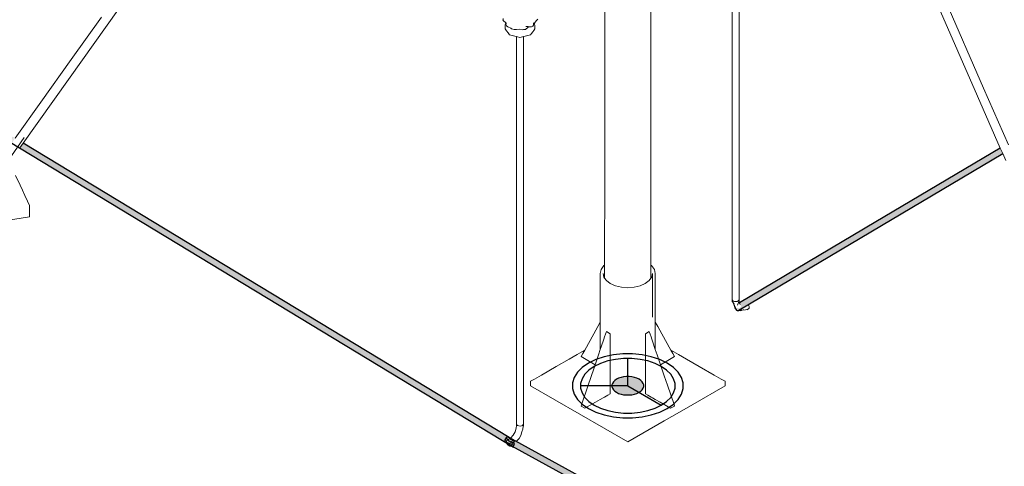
# Model space of a CAD drawing. Header units: millimetres. Extents: x 4477830 to 4478275, y -30323838 to -30323445.
# Tile 79 of 124: x 4478048.55 to 4478053.81, y -30323472.54 to -30323470.15. Entities that reach past the tile are written whole.
import ezdxf

# ---------------------------------------------------------------- set-up
doc = ezdxf.new("R2010")
doc.units = ezdxf.units.MM
doc.layers.add('ELE-SIMB-02', color=2, linetype='Continuous')
doc.layers.add('ELE-SIMB-04', color=4, linetype='Continuous')
doc.layers.add('PR-Captor', color=9, linetype='Continuous', lineweight=18)
doc.layers.add('PR-Condutos', color=150, linetype='Continuous', lineweight=25)

msp = doc.modelspace()

# ---------------------------------------------------------------- hatches: boundary and pattern name
at = {"layer": 'ELE-SIMB-02', "linetype": 'Continuous'}
for points in [[(4478051.8789, -30323472.0911), (4478051.8568, -30323472.074), (4478051.8171, -30323472.0629), (4478051.773, -30323472.0648), (4478051.7407, -30323472.0765), (4478051.801, -30323472.1113), (4478051.8012, -30323472.1125)], [(4478051.7213, -30323472.0937), (4478051.7159, -30323472.1148), (4478051.7304, -30323472.1389), (4478051.7638, -30323472.1556), (4478051.8067, -30323472.1605), (4478051.8012, -30323472.1129)], [(4478051.7407, -30323472.0765), (4478051.7213, -30323472.0937), (4478051.8004, -30323472.1127), (4478051.801, -30323472.1113)], [(4478051.8789, -30323472.0911), (4478051.8012, -30323472.1125), (4478051.8067, -30323472.1605), (4478051.8422, -30323472.1545), (4478051.8709, -30323472.1396), (4478051.886, -30323472.1156)]]:
    msp.add_hatch(color=2, dxfattribs=at).paths.add_polyline_path(points)
at = {"layer": 'PR-Condutos', "linetype": 'Continuous', "true_color": 0x105689}
for points in [[(4478027.7126, -30323458.2213), (4478040.7828, -30323466.1359), (4478051.188, -30323472.4354)], [(4478027.7247, -30323458.2286), (4478027.7859, -30323458.2657), (4478051.188, -30323472.4354), (4478040.8785, -30323466.1912), (4478051.1871, -30323472.4305), (4478048.5114, -30323470.8103), (4478048.5117, -30323470.8098), (4478046.116, -30323469.3585), (4478048.5133, -30323470.8076), (4478048.5151, -30323470.805), (4478046.1166, -30323469.3519), (4478048.517, -30323470.8024), (4478048.5191, -30323470.7995), (4478046.1174, -30323469.3445), (4478048.5209, -30323470.797), (4478048.5228, -30323470.7943), (4478046.118, -30323469.3376), (4478048.5242, -30323470.7923), (4478048.5265, -30323470.7891), (4478046.1185, -30323469.3324), (4478036.3515, -30323463.4171), (4478028.1086, -30323458.4282), (4478027.7827, -30323458.231), (4478027.7641, -30323458.2237), (4478027.7827, -30323458.2371), (4478036.346, -30323463.4249), (4478028.0971, -30323458.4348), (4478027.7827, -30323458.2447), (4478027.7183, -30323458.2203), (4478027.7825, -30323458.2591)], [(4478051.1908, -30323472.4385), (4478040.7828, -30323466.1359), (4478027.7236, -30323458.2293)], [(4478048.5089, -30323470.8138), (4478051.1415, -30323472.4077), (4478051.1443, -30323472.409)], [(4478051.1415, -30323472.4077), (4478048.5515, -30323470.8396), (4478048.5512, -30323470.8401)], [(4478048.5512, -30323470.8401), (4478051.144, -30323472.4101), (4478051.1444, -30323472.4095)], [(4478051.14, -30323472.4064), (4478048.5517, -30323470.8394), (4478048.5515, -30323470.8396)], [(4478051.1431, -30323472.4038), (4478048.5537, -30323470.8366), (4478048.552, -30323470.8389)], [(4478048.552, -30323470.8389), (4478051.14, -30323472.4063), (4478051.1439, -30323472.4043)], [(4478051.1439, -30323472.4043), (4478048.5544, -30323470.8356), (4478048.554, -30323470.8361)], [(4478051.1527, -30323472.4083), (4478048.5547, -30323470.8352), (4478048.5544, -30323470.8356)], [(4478051.1428, -30323472.4024), (4478048.5544, -30323470.8356), (4478051.1429, -30323472.4037)], [(4478048.5547, -30323470.8352), (4478051.1521, -30323472.4026), (4478048.556, -30323470.8334)], [(4478048.5547, -30323470.8352), (4478051.1428, -30323472.4023), (4478051.1452, -30323472.3984)], [(4478051.1448, -30323472.3981), (4478048.5571, -30323470.8317), (4478048.556, -30323470.8334)], [(4478048.556, -30323470.8334), (4478051.1414, -30323472.3961), (4478051.1448, -30323472.3981)], [(4478051.1448, -30323472.3981), (4478048.5574, -30323470.8314), (4478048.5571, -30323470.8317)], [(4478051.1448, -30323472.3981), (4478048.5578, -30323470.8308), (4478048.5574, -30323470.8314)], [(4478051.1551, -30323472.403), (4478048.5581, -30323470.8304), (4478048.5578, -30323470.8308)], [(4478048.5578, -30323470.8308), (4478051.1442, -30323472.3978), (4478051.1449, -30323472.3969)], [(4478048.5582, -30323470.8303), (4478048.5581, -30323470.8304), (4478051.1574, -30323472.3979)], [(4478048.5581, -30323470.8304), (4478051.145, -30323472.3969), (4478051.1458, -30323472.3909)], [(4478051.1574, -30323472.3979), (4478048.5597, -30323470.8282), (4478048.5582, -30323470.8303)], [(4478051.1458, -30323472.3909), (4478051.1479, -30323472.3921), (4478048.561, -30323470.8263), (4478048.5597, -30323470.8282)], [(4478051.1458, -30323472.3909), (4478048.5613, -30323470.8259), (4478048.561, -30323470.8263)], [(4478051.1483, -30323472.3924), (4478048.5617, -30323470.8253), (4478048.5613, -30323470.8259)], [(4478051.1636, -30323472.3981), (4478048.5626, -30323470.8241), (4478048.5617, -30323470.8253)], [(4478051.1491, -30323472.3893), (4478048.5617, -30323470.8253), (4478051.1471, -30323472.3916)], [(4478051.1667, -30323472.3959), (4478048.5635, -30323470.8228), (4478048.5626, -30323470.8241)], [(4478048.5626, -30323470.8241), (4478051.1491, -30323472.3893), (4478051.1527, -30323472.3874)], [(4478051.1527, -30323472.3874), (4478048.5648, -30323470.8209), (4478048.5635, -30323470.8228)], [(4478051.1527, -30323472.3874), (4478048.5651, -30323470.8206), (4478048.5648, -30323470.8209)], [(4478051.1527, -30323472.3874), (4478048.5654, -30323470.8201), (4478048.5651, -30323470.8206)], [(4478051.1712, -30323472.3925), (4478048.5669, -30323470.8181), (4478048.5654, -30323470.8201)], [(4478051.1554, -30323472.3829), (4478048.5654, -30323470.8201), (4478051.1509, -30323472.3863)], [(4478051.158, -30323472.3845), (4478048.5679, -30323470.8166), (4478048.5669, -30323470.8181)], [(4478051.158, -30323472.3845), (4478048.5681, -30323470.8163), (4478048.5679, -30323470.8166)], [(4478051.158, -30323472.3845), (4478048.5683, -30323470.8161), (4478048.5681, -30323470.8163)], [(4478051.1677, -30323472.3869), (4478048.5684, -30323470.816), (4478048.5683, -30323470.8161)], [(4478051.1665, -30323472.3864), (4478048.5683, -30323470.8161), (4478051.1154, -30323472.3587)], [(4478048.5683, -30323470.8161), (4478051.1595, -30323472.3822), (4478051.1154, -30323472.3587), (4478051.1505, -30323472.3799), (4478051.1739, -30323472.3906)], [(4478051.1678, -30323472.3869), (4478048.5692, -30323470.8149), (4478048.5684, -30323470.816)], [(4478051.1678, -30323472.3869), (4478048.5698, -30323470.814), (4478048.5692, -30323470.8149)], [(4478051.1679, -30323472.3869), (4478048.5699, -30323470.8139), (4478048.5698, -30323470.814)], [(4478053.7919, -30323470.8409), (4478053.1262, -30323471.2359), (4478052.3794, -30323471.6803), (4478053.1243, -30323471.2382), (4478053.7922, -30323470.8416)], [(4478053.7923, -30323470.8419), (4478052.3794, -30323471.6803), (4478053.124, -30323471.2386)], [(4478053.124, -30323471.2386), (4478052.3841, -30323471.6819), (4478053.1177, -30323471.2465), (4478053.7934, -30323470.8443), (4478053.7923, -30323470.842)], [(4478053.7938, -30323470.8452), (4478052.3841, -30323471.6819), (4478053.1172, -30323471.2471)], [(4478052.3888, -30323471.6858), (4478053.7961, -30323470.8504), (4478053.7955, -30323470.8491)], [(4478052.3888, -30323471.6858), (4478053.7961, -30323470.8505), (4478053.7961, -30323470.8504)], [(4478052.3888, -30323471.6858), (4478053.7962, -30323470.8506), (4478053.7961, -30323470.8505)], [(4478052.3888, -30323471.6858), (4478053.7964, -30323470.851), (4478053.7962, -30323470.8506)], [(4478052.3927, -30323471.6912), (4478053.7989, -30323470.8567), (4478053.7981, -30323470.8551)], [(4478052.3927, -30323471.6912), (4478053.7989, -30323470.8568), (4478053.7989, -30323470.8567)], [(4478052.3927, -30323471.6912), (4478053.7991, -30323470.8572), (4478053.7989, -30323470.8568)], [(4478053.794, -30323470.8457), (4478052.4, -30323471.6724), (4478052.3983, -30323471.6801), (4478053.7955, -30323470.8491)], [(4478053.7964, -30323470.851), (4478052.4024, -30323471.6777), (4478052.4052, -30323471.6838), (4478053.7981, -30323470.8551)], [(4478053.7991, -30323470.8572), (4478052.4052, -30323471.6839), (4478052.4079, -30323471.6899), (4478053.8008, -30323470.8611)], [(4478053.1172, -30323471.2471), (4478053.7939, -30323470.8454), (4478053.7938, -30323470.8453)], [(4478053.1172, -30323471.2471), (4478053.794, -30323470.8457), (4478053.7939, -30323470.8454)], [(4478053.1177, -30323471.2465), (4478053.7935, -30323470.8447), (4478053.7934, -30323470.8444)], [(4478053.1177, -30323471.2465), (4478053.7938, -30323470.8452), (4478053.7935, -30323470.8447)], [(4478053.124, -30323471.2386), (4478053.7923, -30323470.842), (4478053.7923, -30323470.8419)], [(4478053.1243, -30323471.2382), (4478053.7922, -30323470.8417), (4478053.7922, -30323470.8416)], [(4478053.1243, -30323471.2382), (4478053.7923, -30323470.8418), (4478053.7922, -30323470.8417)], [(4478053.8038, -30323470.8678), (4478052.3958, -30323471.7032), (4478053.8031, -30323470.8663), (4478053.8017, -30323470.8631), (4478052.3952, -30323471.6974), (4478052.3843, -30323471.6952), (4478052.3907, -30323471.7089), (4478052.3943, -30323471.7076), (4478053.8046, -30323470.8697)], [(4478052.3943, -30323471.7076), (4478053.8049, -30323470.8704), (4478053.8046, -30323470.8697)], [(4478052.3943, -30323471.7076), (4478053.805, -30323470.8704), (4478053.8049, -30323470.8704)], [(4478052.3952, -30323471.6974), (4478053.8015, -30323470.8627), (4478053.8008, -30323470.8611)], [(4478052.3952, -30323471.6974), (4478053.8016, -30323470.8628), (4478053.8015, -30323470.8627)], [(4478052.3952, -30323471.6974), (4478053.8017, -30323470.8631), (4478053.8016, -30323470.8628)], [(4478052.3958, -30323471.7032), (4478053.8037, -30323470.8676), (4478053.8031, -30323470.8663)], [(4478052.3958, -30323471.7032), (4478053.8037, -30323470.8676), (4478053.8037, -30323470.8676)], [(4478052.3958, -30323471.7032), (4478053.8038, -30323470.8678), (4478053.8037, -30323470.8676)], [(4478053.1262, -30323471.2359), (4478052.398, -30323471.668), (4478052.3984, -30323471.669)], [(4478053.124, -30323471.2386), (4478052.3985, -30323471.669), (4478052.4, -30323471.6724)], [(4478051.1558, -30323472.385), (4478051.1511, -30323472.3886), (4478051.2538, -30323472.439)], [(4478051.1532, -30323472.387), (4478051.1712, -30323472.3925), (4478051.1579, -30323472.3845)], [(4478051.1638, -30323472.3853), (4478066.7054, -30323480.934), (4478075.3441, -30323485.6852)], [(4478051.1523, -30323472.4044), (4478051.1445, -30323472.4001), (4478051.1436, -30323472.4061), (4478051.1517, -30323472.4105)], [(4478051.1436, -30323472.4061), (4478075.3022, -30323485.6981), (4478075.3059, -30323485.696)], [(4478051.1471, -30323472.3939), (4478051.1445, -30323472.4001), (4478075.3248, -30323485.7)], [(4478051.1445, -30323472.4001), (4478075.3059, -30323485.696), (4478075.3118, -30323485.6928)], [(4478051.1447, -30323472.4108), (4478075.3012, -30323485.6987), (4478075.3022, -30323485.6981)], [(4478051.1657, -30323472.3966), (4478051.1511, -30323472.3886), (4478051.1471, -30323472.3939), (4478051.1593, -30323472.4006)], [(4478051.1471, -30323472.3939), (4478066.6777, -30323480.9411), (4478075.3274, -30323485.6938)], [(4478051.1511, -30323472.3886), (4478066.6871, -30323480.9387), (4478075.3314, -30323485.6884), (4478066.6958, -30323480.9364), (4478075.3361, -30323485.6849), (4478051.2538, -30323472.439)], [(4478051.153, -30323472.4098), (4478051.1837, -30323472.4284), (4478051.1882, -30323472.4244)], [(4478051.1837, -30323472.4284), (4478051.153, -30323472.4098), (4478051.1533, -30323472.4143)], [(4478051.153, -30323472.4112), (4478051.1839, -30323472.4282), (4478051.1869, -30323472.4254)], [(4478051.1908, -30323472.4385), (4478051.1989, -30323472.4243), (4478051.1882, -30323472.4244), (4478051.1871, -30323472.4305), (4478051.1533, -30323472.4144)], [(4478051.1546, -30323472.4041), (4478051.1882, -30323472.4244), (4478051.1912, -30323472.4184)], [(4478051.1555, -30323472.4032), (4478051.1912, -30323472.4184), (4478051.1606, -30323472.3998)], [(4478075.3274, -30323485.6938), (4478051.1991, -30323472.415), (4478051.1598, -30323472.4009)], [(4478051.161, -30323472.4), (4478051.1989, -30323472.4243), (4478051.1956, -30323472.4133)], [(4478051.1712, -30323472.3925), (4478051.1667, -30323472.3958), (4478051.1956, -30323472.4133), (4478051.2005, -30323472.4102)], [(4478066.7007, -30323480.9352), (4478075.3361, -30323485.6849), (4478051.188, -30323472.3991), (4478051.1704, -30323472.3931), (4478051.2538, -30323472.439), (4478066.7007, -30323480.9352), (4478066.7019, -30323480.9349)], [(4478075.3278, -30323485.7133), (4478051.1811, -30323472.4308), (4478051.1803, -30323472.4315)], [(4478075.325, -30323485.7107), (4478051.1844, -30323472.4285), (4478051.1811, -30323472.4308)], [(4478075.3239, -30323485.7059), (4478051.1901, -30323472.4252), (4478051.1844, -30323472.4285)], [(4478051.188, -30323472.3991), (4478066.7023, -30323480.9348), (4478075.3406, -30323485.6837)], [(4478051.2048, -30323472.4084), (4478075.3406, -30323485.6837), (4478051.2051, -30323472.408)]]:
    msp.add_hatch(color=146, dxfattribs=at).paths.add_polyline_path(points)

# ---------------------------------------------------------------- linework, layer by layer
at = {"layer": 'ELE-SIMB-02'}
msp.add_lwpolyline([(4478051.6219, -30323472.2147), (4478051.6557, -30323472.2311), (4478051.6939, -30323472.2439), (4478051.7354, -30323472.2526), (4478051.7789, -30323472.257), (4478051.8231, -30323472.257), (4478051.8666, -30323472.2526), (4478051.9081, -30323472.2439), (4478051.9464, -30323472.2311), (4478051.9802, -30323472.2147), (4478052.0086, -30323472.1952), (4478052.0307, -30323472.1731), (4478052.0458, -30323472.1492), (4478052.0534, -30323472.1241), (4478052.0534, -30323472.0986), (4478052.0458, -30323472.0734), (4478052.0307, -30323472.0495), (4478052.0086, -30323472.0274), (4478051.9802, -30323472.0079), (4478051.9464, -30323471.9915), (4478051.9081, -30323471.9787), (4478051.8666, -30323471.97), (4478051.8231, -30323471.9656), (4478051.7789, -30323471.9656), (4478051.7354, -30323471.97), (4478051.6939, -30323471.9787), (4478051.6557, -30323471.9915), (4478051.6219, -30323472.0079), (4478051.5935, -30323472.0274), (4478051.5714, -30323472.0495), (4478051.5563, -30323472.0734), (4478051.5486, -30323472.0986), (4478051.5486, -30323472.1241), (4478051.5563, -30323472.1492), (4478051.5714, -30323472.1731), (4478051.5935, -30323472.1952), (4478051.6219, -30323472.2147)], dxfattribs=at)
at = {"layer": 'ELE-SIMB-04', "color": 4}
for q in [(4478051.801, -30323471.965), (4478051.5476, -30323472.1113), (4478051.9802, -30323472.2147)]:
    msp.add_line((4478051.801, -30323472.1113), q, dxfattribs=at)
for points in [[(4478051.5907, -30323472.2327), (4478051.6304, -30323472.252), (4478051.6753, -30323472.267), (4478051.724, -30323472.2772), (4478051.7751, -30323472.2824), (4478051.8269, -30323472.2824), (4478051.878, -30323472.2772), (4478051.9267, -30323472.267), (4478051.9716, -30323472.252), (4478052.0114, -30323472.2327), (4478052.0447, -30323472.2098), (4478052.0706, -30323472.1839), (4478052.0884, -30323472.1558), (4478052.0974, -30323472.1263), (4478052.0974, -30323472.0963), (4478052.0884, -30323472.0669), (4478052.0706, -30323472.0387), (4478052.0447, -30323472.0128), (4478052.0114, -30323471.9899), (4478051.9716, -30323471.9706), (4478051.9267, -30323471.9557), (4478051.878, -30323471.9454), (4478051.8269, -30323471.9402), (4478051.7751, -30323471.9402), (4478051.724, -30323471.9454), (4478051.6753, -30323471.9557), (4478051.6304, -30323471.9706), (4478051.5907, -30323471.9899), (4478051.5573, -30323472.0128), (4478051.5314, -30323472.0387), (4478051.5137, -30323472.0669), (4478051.5047, -30323472.0963), (4478051.5047, -30323472.1263), (4478051.5137, -30323472.1558), (4478051.5314, -30323472.1839), (4478051.5573, -30323472.2098), (4478051.5907, -30323472.2327)], [(4478051.7407, -30323472.1461), (4478051.7521, -30323472.1517), (4478051.765, -30323472.156), (4478051.7789, -30323472.1589), (4478051.7936, -30323472.1604), (4478051.8085, -30323472.1604), (4478051.8231, -30323472.1589), (4478051.8371, -30323472.156), (4478051.85, -30323472.1517), (4478051.8614, -30323472.1461), (4478051.8709, -30323472.1396), (4478051.8784, -30323472.1321), (4478051.8835, -30323472.1241), (4478051.886, -30323472.1156), (4478051.886, -30323472.107), (4478051.8835, -30323472.0986), (4478051.8784, -30323472.0905), (4478051.8709, -30323472.083), (4478051.8614, -30323472.0765), (4478051.85, -30323472.0709), (4478051.8371, -30323472.0667), (4478051.8231, -30323472.0637), (4478051.8085, -30323472.0622), (4478051.7936, -30323472.0622), (4478051.7789, -30323472.0637), (4478051.765, -30323472.0667), (4478051.7521, -30323472.0709), (4478051.7407, -30323472.0765), (4478051.7311, -30323472.083), (4478051.7237, -30323472.0905), (4478051.7186, -30323472.0986), (4478051.716, -30323472.107), (4478051.716, -30323472.1156), (4478051.7186, -30323472.1241), (4478051.7237, -30323472.1321), (4478051.7311, -30323472.1396), (4478051.7407, -30323472.1461)]]:
    msp.add_lwpolyline(points, dxfattribs=at)
at = {"layer": 'PR-Captor', "color": 251}
for p, q in [((4478052.359, -30323469.5801), (4478052.359, -30323471.65)), ((4478052.3955, -30323471.6489), (4478052.3955, -30323469.58)), ((4478051.6774, -30323469.9377), (4478051.6777, -30323470.981)), ((4478051.9244, -30323470.3588), (4478051.9247, -30323469.9274)), ((4478053.7024, -30323470.5209), (4478053.5009, -30323470.058)), ((4478048.8127, -30323470.4736), (4478049.0853, -30323470.0914)), ((4478053.4593, -30323470.082), (4478053.6692, -30323470.5641)), ((4478048.9888, -30323470.1411), (4478048.8268, -30323470.3682)), ((4478051.1343, -30323470.1551), (4478051.1338, -30323470.1581)), ((4478051.1338, -30323470.1581), (4478051.1524, -30323470.1759)), ((4478051.1354, -30323470.1485), (4478051.1343, -30323470.1551)), ((4478051.1437, -30323470.1659), (4478051.1448, -30323470.1686)), ((4478051.1524, -30323470.1759), (4478051.1437, -30323470.1659)), ((4478051.1448, -30323470.1686), (4478051.1489, -30323470.1791)), ((4478051.2969, -30323470.1755), (4478051.2964, -30323470.1714)), ((4478051.2964, -30323470.1714), (4478051.2966, -30323470.1729)), ((4478051.2966, -30323470.1729), (4478051.2971, -30323470.1779)), ((4478051.2971, -30323470.1779), (4478051.2969, -30323470.1755)), ((4478051.2994, -30323470.177), (4478051.3011, -30323470.1732)), ((4478051.3011, -30323470.1732), (4478051.2994, -30323470.1769)), ((4478051.3, -30323470.1777), (4478051.3051, -30323470.1685)), ((4478051.3051, -30323470.1685), (4478051.313, -30323470.1591)), ((4478051.313, -30323470.1591), (4478051.3196, -30323470.1512)), ((4478051.1465, -30323470.1825), (4478051.1457, -30323470.1835)), ((4478051.1457, -30323470.1835), (4478051.1457, -30323470.2039)), ((4478051.1457, -30323470.2039), (4478051.1529, -30323470.2139)), ((4478051.1489, -30323470.1791), (4478051.1465, -30323470.1825)), ((4478051.1489, -30323470.1791), (4478051.152, -30323470.1868)), ((4478051.152, -30323470.1868), (4478051.1602, -30323470.1932)), ((4478051.1529, -30323470.2139), (4478051.1609, -30323470.2251)), ((4478051.1602, -30323470.1932), (4478051.1754, -30323470.2002)), ((4478051.1609, -30323470.2251), (4478051.1689, -30323470.2362)), ((4478051.1754, -30323470.2002), (4478051.1802, -30323470.2029)), ((4478051.1802, -30323470.2029), (4478051.1934, -30323470.2069)), ((4478051.1934, -30323470.2069), (4478051.1966, -30323470.2067)), ((4478051.1966, -30323470.2067), (4478051.2064, -30323470.2064)), ((4478051.2064, -30323470.2064), (4478051.2226, -30323470.2057)), ((4478051.2226, -30323470.2057), (4478051.2383, -30323470.2081)), ((4478051.2383, -30323470.2081), (4478051.2429, -30323470.2078)), ((4478051.2429, -30323470.2078), (4478051.2528, -30323470.207)), ((4478051.2528, -30323470.207), (4478051.2533, -30323470.207)), ((4478051.2533, -30323470.207), (4478051.2542, -30323470.2069)), ((4478051.2542, -30323470.2069), (4478051.2689, -30323470.1955)), ((4478051.2689, -30323470.1914), (4478051.256, -30323470.1917)), ((4478051.256, -30323470.1917), (4478051.2689, -30323470.1924)), ((4478051.2689, -30323470.1924), (4478051.2699, -30323470.1925)), ((4478051.2689, -30323470.1955), (4478051.2726, -30323470.1926)), ((4478051.2699, -30323470.1925), (4478051.2726, -30323470.1926)), ((4478051.2726, -30323470.1926), (4478051.2857, -30323470.1934)), ((4478051.281, -30323470.2362), (4478051.2868, -30323470.2282)), ((4478051.2857, -30323470.1934), (4478051.2905, -30323470.1918)), ((4478051.2868, -30323470.2282), (4478051.2926, -30323470.2201)), ((4478051.2905, -30323470.1918), (4478051.2941, -30323470.1885)), ((4478051.2926, -30323470.2201), (4478051.2984, -30323470.212)), ((4478051.2941, -30323470.1885), (4478051.2964, -30323470.1838)), ((4478051.2941, -30323470.1885), (4478051.295, -30323470.1869)), ((4478051.295, -30323470.1869), (4478051.2963, -30323470.1845)), ((4478051.2963, -30323470.1845), (4478051.2976, -30323470.1821)), ((4478051.2971, -30323470.1779), (4478051.2964, -30323470.1835)), ((4478051.2964, -30323470.1838), (4478051.2969, -30323470.1801)), ((4478051.2964, -30323470.1838), (4478051.2975, -30323470.1812)), ((4478051.2964, -30323470.1835), (4478051.2964, -30323470.1838)), ((4478051.2969, -30323470.1801), (4478051.2971, -30323470.1779)), ((4478051.2994, -30323470.1769), (4478051.2975, -30323470.1811)), ((4478051.2975, -30323470.1812), (4478051.2994, -30323470.177)), ((4478051.2976, -30323470.1821), (4478051.3, -30323470.1777)), ((4478051.2984, -30323470.212), (4478051.3042, -30323470.2039)), ((4478051.3042, -30323470.1835), (4478051.3, -30323470.1777)), ((4478051.3042, -30323470.2039), (4478051.3042, -30323470.1835)), ((4478051.1689, -30323470.2362), (4478051.1829, -30323470.2396)), ((4478051.1829, -30323470.2396), (4478051.197, -30323470.2429)), ((4478051.197, -30323470.2429), (4478051.2064, -30323470.2452)), ((4478051.2064, -30323470.2452), (4478051.211, -30323470.2463)), ((4478051.2064, -30323470.2452), (4478051.2064, -30323472.3154)), ((4478051.211, -30323470.2463), (4478051.2249, -30323470.2496)), ((4478051.2249, -30323470.2496), (4478051.239, -30323470.2463)), ((4478051.239, -30323470.2463), (4478051.2429, -30323470.2453)), ((4478051.2429, -30323470.2453), (4478051.253, -30323470.2429)), ((4478051.2429, -30323472.3143), (4478051.2429, -30323470.2453)), ((4478051.253, -30323470.2429), (4478051.267, -30323470.2396)), ((4478051.267, -30323470.2396), (4478051.281, -30323470.2362)), ((4478048.8268, -30323470.3682), (4478048.6648, -30323470.5953)), ((4478051.9244, -30323471.3123), (4478051.9244, -30323470.3588)), ((4478048.5699, -30323470.8139), (4478048.8127, -30323470.4736)), ((4478053.8355, -30323470.8236), (4478053.7024, -30323470.5209)), ((4478048.6648, -30323470.5953), (4478048.5272, -30323470.788)), ((4478053.6692, -30323470.5641), (4478053.7918, -30323470.8408)), ((4478048.4231, -30323471.0029), (4478048.5758, -30323470.7839)), ((4478048.5511, -30323470.8402), (4478048.5699, -30323470.8139)), ((4478053.7918, -30323470.8408), (4478053.805, -30323470.8704)), ((4478053.805, -30323470.8704), (4478053.8213, -30323470.9074)), ((4478048.5531, -30323471.0383), (4478048.5291, -30323470.9865)), ((4478051.6777, -30323470.981), (4478051.6772, -30323471.4641)), ((4478048.5658, -30323471.0657), (4478048.5531, -30323471.0383)), ((4478048.5788, -30323471.0936), (4478048.5658, -30323471.0657)), ((4478048.5935, -30323471.1252), (4478048.5788, -30323471.0936)), ((4478048.6042, -30323471.1483), (4478048.5935, -30323471.1252)), ((4478048.6042, -30323471.2083), (4478048.6042, -30323471.1483)), ((4478048.3795, -30323471.2431), (4478048.6042, -30323471.2083)), ((4478051.9246, -30323471.4661), (4478051.9244, -30323471.3123)), ((4478051.6591, -30323471.4893), (4478051.6541, -30323471.5113)), ((4478051.6737, -30323471.4689), (4478051.6591, -30323471.4893)), ((4478051.6772, -30323471.4663), (4478051.6737, -30323471.4689)), ((4478051.6772, -30323471.4663), (4478051.6771, -30323471.5363)), ((4478051.6772, -30323471.4641), (4478051.6772, -30323471.4663)), ((4478051.9247, -30323471.5366), (4478051.9246, -30323471.4661)), ((4478051.9283, -30323471.4689), (4478051.9246, -30323471.4661)), ((4478051.9332, -30323471.4757), (4478051.9283, -30323471.4689)), ((4478051.943, -30323471.4893), (4478051.9332, -30323471.4757)), ((4478051.948, -30323471.5113), (4478051.943, -30323471.4893)), ((4478051.6541, -30323471.5113), (4478051.6541, -30323471.7711)), ((4478051.6734, -30323471.5311), (4478051.6689, -30323471.5113)), ((4478051.6771, -30323471.5363), (4478051.6734, -30323471.5311)), ((4478051.6866, -30323471.5494), (4478051.6771, -30323471.5363)), ((4478051.9247, -30323471.5366), (4478051.9155, -30323471.5494)), ((4478051.9287, -30323471.531), (4478051.9247, -30323471.5366)), ((4478051.9332, -30323471.5113), (4478051.9287, -30323471.531)), ((4478051.9332, -30323471.7445), (4478051.9332, -30323471.5113)), ((4478051.948, -30323471.771), (4478051.948, -30323471.5113)), ((4478051.7076, -30323471.5653), (4478051.6866, -30323471.5494)), ((4478051.735, -30323471.5774), (4478051.7076, -30323471.5653)), ((4478051.7668, -30323471.585), (4478051.735, -30323471.5774)), ((4478051.801, -30323471.5876), (4478051.7668, -30323471.585)), ((4478051.8352, -30323471.585), (4478051.801, -30323471.5876)), ((4478051.8671, -30323471.5774), (4478051.8352, -30323471.585)), ((4478051.8945, -30323471.5652), (4478051.8671, -30323471.5774)), ((4478051.9155, -30323471.5494), (4478051.8945, -30323471.5652)), ((4478052.3954, -30323471.6494), (4478052.3955, -30323471.6489)), ((4478052.359, -30323471.65), (4478052.3602, -30323471.6544)), ((4478052.359, -30323471.6506), (4478052.359, -30323471.6586)), ((4478052.359, -30323471.6586), (4478052.3596, -30323471.6613)), ((4478052.3596, -30323471.6613), (4478052.3598, -30323471.6617)), ((4478052.3596, -30323471.6613), (4478052.3614, -30323471.6639)), ((4478052.3598, -30323471.6617), (4478052.3618, -30323471.6648)), ((4478052.3602, -30323471.6544), (4478052.3644, -30323471.6581)), ((4478052.3614, -30323471.6639), (4478052.3617, -30323471.6642)), ((4478052.3617, -30323471.6642), (4478052.3664, -30323471.6707)), ((4478052.3665, -30323471.6708), (4478052.3617, -30323471.6642)), ((4478052.3617, -30323471.6642), (4478052.3623, -30323471.6669)), ((4478052.3618, -30323471.6648), (4478052.3687, -30323471.6756)), ((4478052.3623, -30323471.6669), (4478052.368, -30323471.6766)), ((4478052.3644, -30323471.6581), (4478052.3708, -30323471.6605)), ((4478052.3664, -30323471.6707), (4478052.3665, -30323471.6708)), ((4478052.368, -30323471.6766), (4478052.3712, -30323471.6821)), ((4478052.368, -30323471.6766), (4478052.3729, -30323471.6926)), ((4478052.3708, -30323471.6605), (4478052.3783, -30323471.6612)), ((4478052.3712, -30323471.6821), (4478052.373, -30323471.6851)), ((4478052.3782, -30323471.6966), (4478052.3712, -30323471.6821)), ((4478052.3729, -30323471.6926), (4478052.3738, -30323471.6939)), ((4478052.373, -30323471.6851), (4478052.3782, -30323471.6966)), ((4478052.3738, -30323471.6939), (4478052.3827, -30323471.7072)), ((4478052.3783, -30323471.6612), (4478052.3857, -30323471.66)), ((4478052.3857, -30323471.66), (4478052.3916, -30323471.6572)), ((4478052.3871, -30323471.6812), (4478052.3907, -30323471.6723)), ((4478052.3904, -30323471.6725), (4478052.3871, -30323471.6812)), ((4478052.3907, -30323471.6723), (4478052.395, -30323471.6614)), ((4478052.3916, -30323471.6572), (4478052.3951, -30323471.6533)), ((4478052.395, -30323471.6614), (4478052.3951, -30323471.6613)), ((4478052.3951, -30323471.6533), (4478052.3954, -30323471.6494)), ((4478052.3951, -30323471.6613), (4478052.3955, -30323471.6596)), ((4478052.3955, -30323471.6495), (4478052.3954, -30323471.6494)), ((4478052.3957, -30323471.6506), (4478052.3955, -30323471.6495)), ((4478052.3955, -30323471.6596), (4478052.3957, -30323471.6586)), ((4478052.3957, -30323471.6526), (4478052.3957, -30323471.6506)), ((4478052.3957, -30323471.6586), (4478052.3957, -30323471.6526)), ((4478052.3964, -30323471.6645), (4478052.3958, -30323471.6595)), ((4478052.3969, -30323471.6686), (4478052.3964, -30323471.6645)), ((4478052.398, -30323471.668), (4478052.3964, -30323471.6645)), ((4478052.3972, -30323471.6709), (4478052.3969, -30323471.6686)), ((4478052.3982, -30323471.6684), (4478052.398, -30323471.668)), ((4478052.4018, -30323471.6763), (4478052.3982, -30323471.6684)), ((4478052.4421, -30323471.7024), (4478052.4454, -30323471.7005)), ((4478052.4454, -30323471.6793), (4478052.4444, -30323471.6778)), ((4478052.4475, -30323471.6836), (4478052.4454, -30323471.6793)), ((4478052.4454, -30323471.7005), (4478052.4475, -30323471.6986)), ((4478052.4488, -30323471.6879), (4478052.4475, -30323471.6836)), ((4478052.4475, -30323471.6986), (4478052.4488, -30323471.6957)), ((4478052.4492, -30323471.6921), (4478052.4488, -30323471.6879)), ((4478052.4488, -30323471.6957), (4478052.4492, -30323471.6921)), ((4478052.3827, -30323471.7072), (4478052.3834, -30323471.7081)), ((4478052.3834, -30323471.7081), (4478052.3846, -30323471.7082)), ((4478052.3923, -30323471.709), (4478052.403, -30323471.7101)), ((4478052.4217, -30323471.7049), (4478052.4022, -30323471.7063)), ((4478052.4022, -30323471.7063), (4478052.4296, -30323471.7057)), ((4478052.403, -30323471.7101), (4478052.4179, -30323471.7059)), ((4478052.4179, -30323471.7059), (4478052.4217, -30323471.7049)), ((4478052.4296, -30323471.7057), (4478052.4359, -30323471.7039)), ((4478052.4359, -30323471.7039), (4478052.4406, -30323471.7026)), ((4478052.4385, -30323471.7045), (4478052.4421, -30323471.7024)), ((4478051.6406, -30323471.7951), (4478051.6189, -30323471.834)), ((4478051.6541, -30323471.7711), (4478051.6406, -30323471.7951)), ((4478051.6541, -30323471.7711), (4478051.6541, -30323471.8028)), ((4478051.6541, -30323471.8028), (4478051.6541, -30323471.8722)), ((4478051.9614, -30323471.7951), (4478051.948, -30323471.771)), ((4478051.948, -30323471.8028), (4478051.948, -30323471.771)), ((4478051.948, -30323471.8722), (4478051.948, -30323471.8028)), ((4478051.9831, -30323471.8339), (4478051.9614, -30323471.7951)), ((4478051.6189, -30323471.834), (4478051.5707, -30323471.9203)), ((4478051.6768, -30323471.8497), (4478051.6729, -30323471.8613)), ((4478051.6864, -30323471.8215), (4478051.6768, -30323471.8497)), ((4478051.7072, -30323471.8335), (4478051.6864, -30323471.8215)), ((4478051.7072, -30323471.8415), (4478051.7072, -30323471.8335)), ((4478051.7072, -30323471.8546), (4478051.7072, -30323471.8415)), ((4478051.7072, -30323471.9982), (4478051.7072, -30323471.8546)), ((4478051.9157, -30323471.8215), (4478051.8949, -30323471.8335)), ((4478051.8949, -30323471.8335), (4478051.8949, -30323471.8415)), ((4478051.8949, -30323471.8415), (4478051.8949, -30323471.8539)), ((4478051.8949, -30323471.8539), (4478051.8949, -30323471.9983)), ((4478051.9251, -30323471.8494), (4478051.9157, -30323471.8215)), ((4478051.9292, -30323471.8613), (4478051.9251, -30323471.8494)), ((4478052.0314, -30323471.9203), (4478051.9831, -30323471.8339)), ((4478051.6541, -30323471.8722), (4478051.6541, -30323471.9167)), ((4478051.6689, -30323471.8731), (4478051.6541, -30323471.9167)), ((4478051.6729, -30323471.8613), (4478051.6689, -30323471.8731)), ((4478051.9332, -30323471.8731), (4478051.9292, -30323471.8613)), ((4478051.948, -30323471.9167), (4478051.9332, -30323471.8731)), ((4478051.948, -30323471.9167), (4478051.948, -30323471.8722)), ((4478051.5308, -30323471.9433), (4478051.4874, -30323471.9684)), ((4478051.5545, -30323471.9297), (4478051.5308, -30323471.9433)), ((4478051.5607, -30323471.9383), (4478051.5513, -30323471.9551)), ((4478051.5513, -30323471.9551), (4478051.5879, -30323471.9762)), ((4478051.5707, -30323471.9203), (4478051.5545, -30323471.9297)), ((4478051.5707, -30323471.9203), (4478051.5607, -30323471.9383)), ((4478051.6443, -30323471.9454), (4478051.6263, -30323471.9984)), ((4478051.6541, -30323471.9167), (4478051.6443, -30323471.9454)), ((4478051.9578, -30323471.9454), (4478051.948, -30323471.9167)), ((4478051.9757, -30323471.9984), (4478051.9578, -30323471.9454)), ((4478052.0145, -30323471.9761), (4478052.0508, -30323471.9551)), ((4478052.0415, -30323471.9384), (4478052.0314, -30323471.9203)), ((4478052.0478, -30323471.9297), (4478052.0314, -30323471.9203)), ((4478052.0508, -30323471.9551), (4478052.0415, -30323471.9384)), ((4478052.0712, -30323471.9433), (4478052.0478, -30323471.9297)), ((4478052.1145, -30323471.9683), (4478052.0712, -30323471.9433)), ((4478051.419, -30323472.0079), (4478051.3392, -30323472.0539)), ((4478051.4874, -30323471.9684), (4478051.419, -30323472.0079)), ((4478051.5879, -30323471.9762), (4478051.6263, -30323471.9984)), ((4478051.6263, -30323471.9984), (4478051.6191, -30323472.0198)), ((4478051.7072, -30323472.0197), (4478051.7072, -30323471.9982)), ((4478051.8949, -30323471.9983), (4478051.8949, -30323472.0197)), ((4478051.9757, -30323471.9984), (4478052.0145, -30323471.9761)), ((4478051.983, -30323472.0199), (4478051.9757, -30323471.9984)), ((4478052.1832, -30323472.0079), (4478052.1145, -30323471.9683)), ((4478052.2627, -30323472.0538), (4478052.1832, -30323472.0079)), ((4478051.3392, -30323472.0539), (4478051.3018, -30323472.0755)), ((4478051.6191, -30323472.0198), (4478051.5889, -30323472.1087)), ((4478051.7072, -30323472.0451), (4478051.7072, -30323472.0197)), ((4478051.7072, -30323472.1337), (4478051.7072, -30323472.0451)), ((4478051.8949, -30323472.0197), (4478051.8949, -30323472.0451)), ((4478051.8949, -30323472.0451), (4478051.8949, -30323472.1337)), ((4478051.9958, -30323472.0576), (4478051.983, -30323472.0199)), ((4478052.0132, -30323472.1087), (4478051.9958, -30323472.0576)), ((4478052.3002, -30323472.0755), (4478052.2627, -30323472.0538)), ((4478051.3018, -30323472.0755), (4478051.2814, -30323472.0873)), ((4478051.2814, -30323472.0873), (4478051.2814, -30323472.1113)), ((4478051.2814, -30323472.1113), (4478051.801, -30323472.4113)), ((4478051.5889, -30323472.1087), (4478051.5537, -30323472.2123)), ((4478052.0483, -30323472.2121), (4478052.0132, -30323472.1087)), ((4478052.1486, -30323472.2106), (4478052.3206, -30323472.1113)), ((4478052.3206, -30323472.0873), (4478052.3002, -30323472.0755)), ((4478052.3206, -30323472.1113), (4478052.3206, -30323472.0873)), ((4478051.6689, -30323472.1756), (4478051.6765, -30323472.1712)), ((4478051.6765, -30323472.1712), (4478051.6935, -30323472.1614)), ((4478051.6935, -30323472.1614), (4478051.7072, -30323472.1535)), ((4478051.7072, -30323472.1427), (4478051.7072, -30323472.1337)), ((4478051.7072, -30323472.1535), (4478051.7072, -30323472.1427)), ((4478051.8949, -30323472.1337), (4478051.8949, -30323472.1426)), ((4478051.8949, -30323472.1426), (4478051.8949, -30323472.1535)), ((4478051.8949, -30323472.1535), (4478051.9086, -30323472.1614)), ((4478051.9086, -30323472.1614), (4478051.9256, -30323472.1712)), ((4478051.9256, -30323472.1712), (4478051.9332, -30323472.1756)), ((4478051.5537, -30323472.2123), (4478051.5512, -30323472.2195)), ((4478051.5512, -30323472.2195), (4478051.572, -30323472.2315)), ((4478051.572, -30323472.2315), (4478051.6286, -30323472.1989)), ((4478051.6286, -30323472.1989), (4478051.6541, -30323472.1842)), ((4478051.6541, -30323472.1842), (4478051.6689, -30323472.1756)), ((4478051.9332, -30323472.1756), (4478051.948, -30323472.1841)), ((4478051.948, -30323472.1841), (4478051.9734, -30323472.1988)), ((4478051.9734, -30323472.1988), (4478052.03, -30323472.2315)), ((4478052.03, -30323472.2315), (4478052.0508, -30323472.2195)), ((4478052.0508, -30323472.2195), (4478052.0483, -30323472.2121)), ((4478052.0769, -30323472.252), (4478052.1486, -30323472.2106)), ((4478051.9961, -30323472.2987), (4478052.0769, -30323472.252)), ((4478051.2064, -30323472.324), (4478051.2049, -30323472.3375)), ((4478051.2064, -30323472.3154), (4478051.2076, -30323472.3198)), ((4478051.2064, -30323472.316), (4478051.2064, -30323472.324)), ((4478051.2076, -30323472.3198), (4478051.2118, -30323472.3235)), ((4478051.2118, -30323472.3235), (4478051.2182, -30323472.3259)), ((4478051.2182, -30323472.3259), (4478051.2258, -30323472.3266)), ((4478051.2258, -30323472.3266), (4478051.2331, -30323472.3254)), ((4478051.2331, -30323472.3254), (4478051.2391, -30323472.3227)), ((4478051.2391, -30323472.3227), (4478051.2425, -30323472.3187)), ((4478051.2398, -30323472.3436), (4478051.2425, -30323472.3267)), ((4478051.2425, -30323472.3187), (4478051.2429, -30323472.3143)), ((4478051.2425, -30323472.3267), (4478051.2429, -30323472.325)), ((4478051.2429, -30323472.325), (4478051.2432, -30323472.324)), ((4478051.2432, -30323472.318), (4478051.2432, -30323472.316)), ((4478051.2432, -30323472.324), (4478051.2432, -30323472.318)), ((4478051.801, -30323472.4113), (4478051.9961, -30323472.2987)), ((4478051.1882, -30323472.3748), (4478051.176, -30323472.389)), ((4478051.1984, -30323472.3574), (4478051.1882, -30323472.3748)), ((4478051.2049, -30323472.3375), (4478051.1984, -30323472.3574)), ((4478051.22, -30323472.3931), (4478051.2292, -30323472.3775)), ((4478051.2292, -30323472.3775), (4478051.2351, -30323472.3566)), ((4478051.2351, -30323472.3566), (4478051.2398, -30323472.3436)), ((4478051.1534, -30323472.4069), (4478051.1529, -30323472.4105)), ((4478051.1529, -30323472.4105), (4478051.1534, -30323472.4146)), ((4478051.1547, -30323472.404), (4478051.1534, -30323472.4069)), ((4478051.1534, -30323472.4146), (4478051.1538, -30323472.4161)), ((4478051.1538, -30323472.4161), (4478051.1541, -30323472.4171)), ((4478051.1541, -30323472.4171), (4478051.1547, -30323472.419)), ((4478051.1567, -30323472.4021), (4478051.1547, -30323472.404)), ((4478051.1547, -30323472.419), (4478051.1557, -30323472.4211)), ((4478051.1557, -30323472.4211), (4478051.1567, -30323472.4233)), ((4478051.1636, -30323472.3981), (4478051.1567, -30323472.4021)), ((4478051.1567, -30323472.4233), (4478051.1594, -30323472.4272)), ((4478051.1594, -30323472.4272), (4478051.1625, -30323472.4305)), ((4478051.1625, -30323472.4305), (4478051.1659, -30323472.433)), ((4478051.1739, -30323472.3906), (4478051.1636, -30323472.3981)), ((4478051.1659, -30323472.433), (4478051.1693, -30323472.4344)), ((4478051.1693, -30323472.4344), (4478051.1724, -30323472.4347)), ((4478051.1724, -30323472.4347), (4478051.1751, -30323472.4339)), ((4478051.175, -30323472.3898), (4478051.1739, -30323472.3906)), ((4478051.176, -30323472.389), (4478051.175, -30323472.3898)), ((4478051.1751, -30323472.4339), (4478051.1793, -30323472.4315)), ((4478051.2051, -30323472.408), (4478051.2063, -30323472.4066)), ((4478051.2063, -30323472.4066), (4478051.22, -30323472.3931))]:
    msp.add_line(p, q, dxfattribs=at)
at = {"layer": 'PR-Condutos'}
for p, q in [((4478040.7616, -30323466.1237), (4478051.1908, -30323472.4385)), ((4478051.1679, -30323472.3869), (4478048.5699, -30323470.8139)), ((4478053.7918, -30323470.8408), (4478053.1263, -30323471.2358)), ((4478052.3943, -30323471.7076), (4478053.805, -30323470.8704)), ((4478053.1263, -30323471.2358), (4478052.398, -30323471.668)), ((4478052.3738, -30323471.6939), (4478052.3743, -30323471.696)), ((4478052.3743, -30323471.696), (4478052.3776, -30323471.702)), ((4478052.3776, -30323471.702), (4478052.382, -30323471.7067)), ((4478052.382, -30323471.7067), (4478052.3827, -30323471.7072)), ((4478052.3846, -30323471.7082), (4478052.3868, -30323471.7095)), ((4478052.3868, -30323471.7095), (4478052.3912, -30323471.7098)), ((4478052.3912, -30323471.7098), (4478052.3923, -30323471.709)), ((4478052.3923, -30323471.709), (4478052.3943, -30323471.7076)), ((4478051.1558, -30323472.385), (4478051.1511, -30323472.3886)), ((4478066.7058, -30323480.9339), (4478051.1638, -30323472.3853)), ((4478051.1445, -30323472.4001), (4478051.1436, -30323472.4061)), ((4478051.1436, -30323472.4061), (4478051.1446, -30323472.4105)), ((4478051.1471, -30323472.3939), (4478051.1445, -30323472.4001)), ((4478051.1446, -30323472.4105), (4478051.1447, -30323472.4108)), ((4478051.1447, -30323472.4108), (4478051.1475, -30323472.4135)), ((4478051.1511, -30323472.3886), (4478051.1471, -30323472.3939)), ((4478051.1475, -30323472.4135), (4478051.1536, -30323472.4168)), ((4478051.1536, -30323472.4168), (4478051.1541, -30323472.4171)), ((4478051.1785, -30323472.3934), (4478051.1679, -30323472.3869)), ((4478051.1803, -30323472.4315), (4478075.3278, -30323485.7133))]:
    msp.add_line(p, q, dxfattribs=at)

doc.saveas('drawing.dxf')
